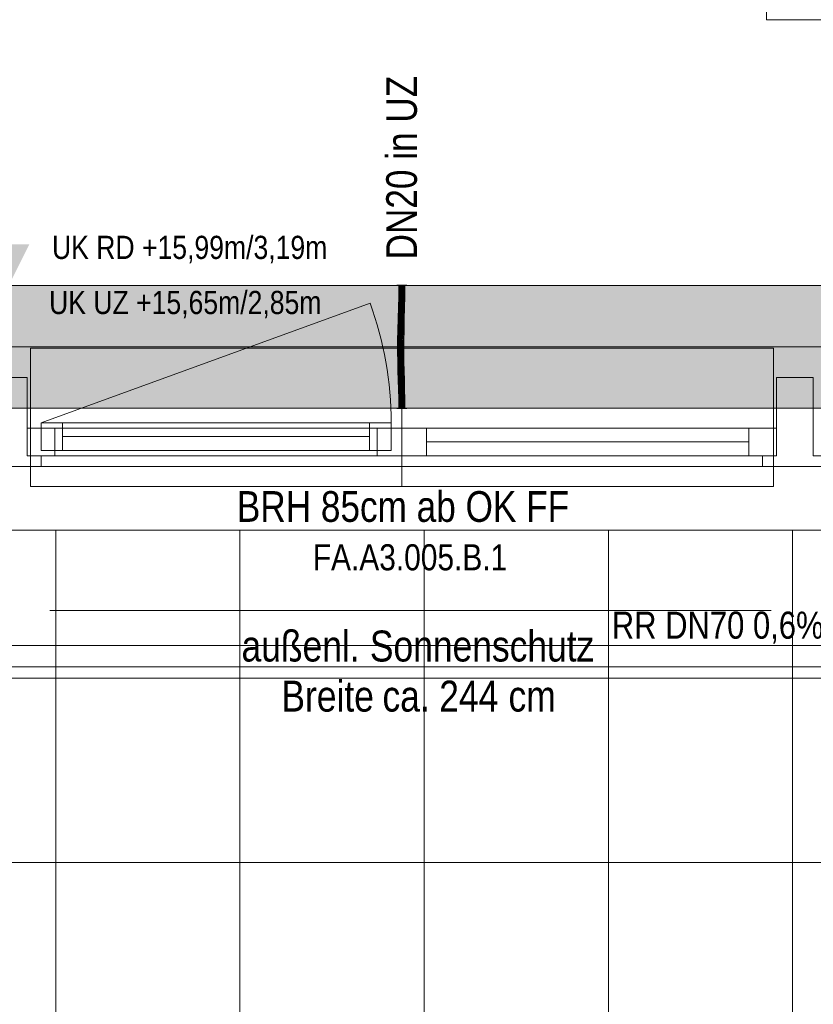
# Model space of a CAD drawing. Extents: x -620 to 3480, y 62 to 1112.
# Tile 49 of 76: x -106 to -54, y 564 to 628. Entities that reach past the tile are written whole.
import ezdxf
from ezdxf.lldxf.tags import DXFTag

# ---------------------------------------------------------------- set-up
doc = ezdxf.new("R2010")
doc.units = 0
doc.layers.get('0').update_dxf_attribs({"lineweight": 13})
for name, color, linetype, lineweight, true_color in [('00_Beschriftung UZ', 3, 'Continuous', 13, 0x00ff00), ('30 -33 Aussenwände- 7 Fassade_ Elemente', 7, 'Continuous', 9, 0x00aacc), ('30 -35 Decken- 1 Konstruktion-Träger- Stahlbeton', 7, 'grob-A06GA2HT8I', 13, 0x33aa00), ('40 -41 Abwasser_Wasser_Gas- 1 Abwasser + sanitäre Anlagen', 7, 'Continuous', 9, 0xff6633), ('60- 61 allgemeine Ausstattung- 1 Möbel', 7, 'Continuous', 9, 0x00cccc), ('70 -72 Beschriftung- 1 Beschriftung allgemein', 7, 'Continuous', 9, 0xff6633), ('E_Leerrohr 20', 7, 'Continuous', 13, 0xcc0099), ('E_Leerrohr 20-Shading', 7, 'Continuous', 13, 0xcc0099), ('iwb_Schraffur_Unterzug', 7, 'Continuous', 5, 0xffffcc)]:
    doc.layers.add(name, color=color, linetype=linetype, lineweight=lineweight, true_color=true_color)
for name, color, linetype, lineweight in [('60- 61 allgemeine Ausstattung- 4 Terrassen', 7, 'Continuous', 9), ('70 -71 Achsen- 1 Gebäudeachsen', 7, 'STRICHPUNKT2-A06GA2HU8I', 18), ('Detailelementbeschriftung', 7, 'Continuous', 9)]:
    doc.layers.add(name, color=color, linetype=linetype, lineweight=lineweight)
doc.styles.get("Standard").update_dxf_attribs({"font": 'ARIALN.TTF'})
tags = doc.linetypes.add('grob-A06GA2HT8I', pattern=[14, 3, -8, 3]).pattern_tags.tags
tags[8:9] = [DXFTag(74, 4), DXFTag(75, 0), DXFTag(340, '0'), DXFTag(46, 0.0), DXFTag(50, 0.0), DXFTag(44, 0.0), DXFTag(45, 0.0)]
tags[6:7] = [DXFTag(74, 4), DXFTag(75, 0), DXFTag(340, '0'), DXFTag(46, 0.0), DXFTag(50, 0.0), DXFTag(44, 0.0), DXFTag(45, 0.0)]
tags[4:5] = [DXFTag(74, 4), DXFTag(75, 0), DXFTag(340, '0'), DXFTag(46, 0.0), DXFTag(50, 0.0), DXFTag(44, 0.0), DXFTag(45, 0.0)]
tags = doc.linetypes.add('STRICHPUNKT2', pattern=[12.7, 6.35, -3.175, 0, -3.175]).pattern_tags.tags
tags[10:11] = [DXFTag(74, 4), DXFTag(75, 0), DXFTag(340, '0'), DXFTag(46, 0.0), DXFTag(50, 0.0), DXFTag(44, 0.0), DXFTag(45, 0.0)]
tags[8:9] = [DXFTag(74, 4), DXFTag(75, 0), DXFTag(340, '0'), DXFTag(46, 0.0), DXFTag(50, 0.0), DXFTag(44, 0.0), DXFTag(45, 0.0)]
tags[6:7] = [DXFTag(74, 4), DXFTag(75, 0), DXFTag(340, '0'), DXFTag(46, 0.0), DXFTag(50, 0.0), DXFTag(44, 0.0), DXFTag(45, 0.0)]
tags[4:5] = [DXFTag(74, 4), DXFTag(75, 0), DXFTag(340, '0'), DXFTag(46, 0.0), DXFTag(50, 0.0), DXFTag(44, 0.0), DXFTag(45, 0.0)]
tags = doc.linetypes.add('STRICHPUNKT2-A06GA2HU8I', pattern=[12.7, 6.35, -3.175, 0, -3.175]).pattern_tags.tags
tags[10:11] = [DXFTag(74, 4), DXFTag(75, 0), DXFTag(340, '0'), DXFTag(46, 0.0), DXFTag(50, 0.0), DXFTag(44, 0.0), DXFTag(45, 0.0)]
tags[8:9] = [DXFTag(74, 4), DXFTag(75, 0), DXFTag(340, '0'), DXFTag(46, 0.0), DXFTag(50, 0.0), DXFTag(44, 0.0), DXFTag(45, 0.0)]
tags[6:7] = [DXFTag(74, 4), DXFTag(75, 0), DXFTag(340, '0'), DXFTag(46, 0.0), DXFTag(50, 0.0), DXFTag(44, 0.0), DXFTag(45, 0.0)]
tags[4:5] = [DXFTag(74, 4), DXFTag(75, 0), DXFTag(340, '0'), DXFTag(46, 0.0), DXFTag(50, 0.0), DXFTag(44, 0.0), DXFTag(45, 0.0)]

# ---------------------------------------------------------------- blocks, each defined once
blk = doc.blocks.new('Shading-A06GA2GV8I', base_point=(-81.046, 607.576))
at = {"layer": 'E_Leerrohr 20-Shading', "color": 224, "true_color": 0x8d0069}
for points in [[(-81.327, 610.48), (-81.386, 610.48), (-81.333, 609.757), (-81.392, 609.758)], [(-81.03, 610.48), (-81.044, 610.48), (-81.039, 609.753), (-81.051, 609.753)], [(-80.996, 609.752), (-80.986, 610.48), (-81.039, 609.753), (-81.03, 610.48)], [(-80.992, 609.752), (-80.986, 610.48), (-80.996, 609.752)], [(-81.333, 609.757), (-81.392, 609.758), (-81.351, 609.034), (-81.407, 609.035)], [(-81.349, 609.034), (-81.333, 609.757), (-81.351, 609.034)], [(-81.039, 609.753), (-81.051, 609.753), (-81.059, 609.027), (-81.066, 609.027)], [(-81.059, 609.027), (-81.043, 609.026), (-81.039, 609.753), (-81.021, 609.753)], [(-81.043, 609.026), (-81.023, 609.026), (-81.021, 609.753), (-80.996, 609.752)], [(-81.007, 609.026), (-80.992, 609.752), (-81.023, 609.026), (-80.996, 609.752)], [(-81.351, 609.034), (-81.407, 609.035), (-81.373, 608.31), (-81.427, 608.311)], [(-81.373, 608.31), (-81.369, 608.309), (-81.351, 609.034), (-81.349, 609.034)], [(-81.369, 608.309), (-81.368, 608.309), (-81.349, 609.034)], [(-81.059, 609.027), (-81.066, 609.027), (-81.084, 608.302), (-81.086, 608.302)], [(-81.059, 609.027), (-81.084, 608.302), (-81.057, 609.027), (-81.08, 608.302)], [(-81.08, 608.302), (-81.07, 608.301), (-81.057, 609.027), (-81.043, 609.026)], [(-81.07, 608.301), (-81.056, 608.301), (-81.043, 609.026), (-81.023, 609.026)], [(-81.027, 608.3), (-81.007, 609.026), (-81.056, 608.301), (-81.023, 609.026)], [(-81.446, 607.585), (-81.381, 608.035), (-81.427, 608.311), (-81.373, 608.31)], [(-81.373, 608.31), (-81.381, 608.035), (-81.369, 608.309), (-81.376, 608.074)], [(-81.376, 608.074), (-81.374, 608.083), (-81.369, 608.309), (-81.368, 608.309)], [(-81.084, 608.302), (-81.093, 608.04), (-81.08, 608.302), (-81.092, 607.931)], [(-81.084, 608.302), (-81.086, 608.302), (-81.093, 608.04)], [(-81.092, 607.931), (-81.09, 607.735), (-81.08, 608.302), (-81.07, 608.301)], [(-81.09, 607.735), (-81.089, 607.577), (-81.07, 608.301), (-81.056, 608.301)], [(-81.046, 607.576), (-81.027, 608.3), (-81.089, 607.577), (-81.056, 608.301)], [(-81.397, 607.584), (-81.446, 607.585), (-81.42, 606.858), (-81.46, 606.858)], [(-81.397, 607.584), (-81.391, 607.714), (-81.446, 607.585), (-81.381, 608.035)], [(-81.401, 606.858), (-81.388, 607.584), (-81.42, 606.858), (-81.397, 607.584)], [(-81.388, 607.584), (-81.374, 608.083), (-81.397, 607.584)], [(-81.381, 608.035), (-81.391, 607.714), (-81.376, 608.074), (-81.377, 608.019)], [(-81.377, 608.019), (-81.374, 608.083), (-81.376, 608.074)], [(-81.115, 606.854), (-81.096, 607.578), (-81.118, 606.855), (-81.103, 607.578)], [(-81.103, 607.578), (-81.105, 607.578), (-81.118, 606.855)], [(-81.112, 606.854), (-81.089, 607.577), (-81.115, 606.854), (-81.096, 607.578)], [(-81.111, 606.854), (-81.089, 607.577), (-81.101, 607.182)], [(-81.111, 606.854), (-81.06, 606.854), (-81.089, 607.577), (-81.046, 607.576)], [(-81.093, 608.04), (-81.105, 607.578), (-81.092, 607.931), (-81.103, 607.578)], [(-81.103, 607.578), (-81.096, 607.578), (-81.092, 607.931), (-81.09, 607.735)], [(-81.096, 607.578), (-81.089, 607.577), (-81.09, 607.735)], [(-81.423, 606.497), (-81.42, 606.858), (-81.461, 606.498), (-81.46, 606.858)], [(-81.404, 606.131), (-81.401, 606.858), (-81.425, 606.131), (-81.42, 606.858)], [(-81.119, 606.492), (-81.115, 606.854), (-81.12, 606.492), (-81.118, 606.855)], [(-81.115, 606.492), (-81.112, 606.854), (-81.119, 606.492), (-81.115, 606.854)], [(-81.115, 606.491), (-81.061, 606.491), (-81.111, 606.854), (-81.06, 606.854)], [(-81.115, 606.491), (-81.111, 606.854), (-81.114, 606.565)], [(-81.111, 606.854), (-81.112, 606.854), (-81.114, 606.565)], [(-81.112, 606.854), (-81.111, 606.854), (-81.101, 607.182)], [(-81.425, 606.131), (-81.423, 606.497), (-81.463, 606.131), (-81.461, 606.498)], [(-81.119, 606.492), (-81.121, 606.329), (-81.115, 606.492), (-81.118, 606.191)], [(-81.121, 606.329), (-81.119, 606.492), (-81.12, 606.492)], [(-81.121, 606.132), (-81.119, 606.132), (-81.121, 606.329), (-81.118, 606.191)], [(-81.119, 606.132), (-81.117, 606.132), (-81.118, 606.191)], [(-81.117, 606.132), (-81.063, 606.132), (-81.115, 606.491), (-81.061, 606.491)], [(-81.425, 606.131), (-81.463, 606.131), (-81.412, 605.52), (-81.455, 605.519)], [(-81.412, 605.52), (-81.455, 605.519), (-81.387, 604.911), (-81.44, 604.909)], [(-81.396, 605.52), (-81.404, 606.131), (-81.412, 605.52), (-81.425, 606.131)], [(-81.381, 604.911), (-81.396, 605.52), (-81.387, 604.911), (-81.412, 605.52)], [(-81.119, 606.132), (-81.121, 606.132), (-81.113, 605.526), (-81.114, 605.526)], [(-81.104, 605.526), (-81.117, 606.132), (-81.113, 605.526), (-81.119, 606.132)], [(-81.055, 605.527), (-81.063, 606.132), (-81.104, 605.526), (-81.117, 606.132)], [(-81.104, 605.526), (-81.114, 605.526), (-81.079, 604.919), (-81.099, 604.918)], [(-81.04, 604.92), (-81.055, 605.527), (-81.079, 604.919), (-81.104, 605.526)], [(-81.44, 604.909), (-81.419, 604.741), (-81.387, 604.911), (-81.378, 604.742)], [(-81.419, 604.741), (-81.44, 604.909), (-81.435, 604.741)], [(-81.374, 604.672), (-81.381, 604.911), (-81.387, 604.911)], [(-81.07, 604.744), (-81.079, 604.919), (-81.094, 604.744), (-81.099, 604.918)], [(-81.035, 604.745), (-81.04, 604.92), (-81.07, 604.744), (-81.079, 604.919)], [(-81.422, 604.3), (-81.363, 604.302), (-81.435, 604.741), (-81.419, 604.741)], [(-81.363, 604.302), (-81.422, 604.3), (-81.346, 603.694), (-81.404, 603.692)], [(-81.419, 604.741), (-81.363, 604.302), (-81.378, 604.742), (-81.374, 604.672)], [(-81.048, 604.311), (-81.07, 604.744), (-81.081, 604.31), (-81.094, 604.744)], [(-81.048, 604.311), (-81.081, 604.31), (-81.018, 603.702), (-81.063, 603.701)], [(-81.048, 604.311), (-81.022, 604.312), (-81.07, 604.744), (-81.035, 604.745)], [(-81.004, 603.703), (-81.022, 604.312), (-81.018, 603.702), (-81.048, 604.311)], [(-81.346, 603.694), (-81.404, 603.692), (-81.334, 603.087), (-81.391, 603.086)], [(-81.332, 603.087), (-81.346, 603.694), (-81.334, 603.087), (-81.346, 603.694)], [(-81.018, 603.702), (-81.063, 603.701), (-80.995, 603.092), (-81.05, 603.091)], [(-80.991, 603.092), (-81.004, 603.703), (-80.995, 603.092), (-81.018, 603.702)], [(-81.334, 603.087), (-81.391, 603.086), (-81.331, 602.48), (-81.386, 602.48)], [(-81.327, 602.48), (-81.332, 603.087), (-81.331, 602.48), (-81.334, 603.087)], [(-80.986, 602.48), (-80.995, 603.092), (-81.044, 602.48), (-81.05, 603.091)], [(-80.986, 602.48), (-80.991, 603.092), (-80.995, 603.092)]]:
    blk.add_solid(points, dxfattribs=at)
at = {"layer": 'E_Leerrohr 20-Shading', "color": 222, "true_color": 0xc40093}
for points in [[(-81.22, 610.48), (-81.327, 610.48), (-81.22, 609.756), (-81.333, 609.757)], [(-81.192, 609.755), (-81.186, 610.48), (-81.22, 609.756), (-81.22, 610.48)], [(-81.186, 610.48), (-81.192, 609.755), (-81.188, 609.755)], [(-81.181, 609.755), (-81.186, 610.48), (-81.188, 609.755)], [(-81.051, 609.753), (-81.044, 610.48), (-81.181, 609.755), (-81.186, 610.48)], [(-81.288, 609.757), (-81.333, 609.757), (-81.285, 609.032), (-81.349, 609.034)], [(-81.225, 609.031), (-81.22, 609.756), (-81.285, 609.032), (-81.288, 609.757)], [(-81.207, 609.03), (-81.192, 609.755), (-81.225, 609.031), (-81.22, 609.756)], [(-81.192, 609.755), (-81.207, 609.03), (-81.203, 609.03)], [(-81.192, 609.03), (-81.188, 609.755), (-81.203, 609.03), (-81.192, 609.755)], [(-81.171, 609.03), (-81.181, 609.755), (-81.192, 609.03), (-81.188, 609.755)], [(-81.066, 609.027), (-81.051, 609.753), (-81.171, 609.03), (-81.181, 609.755)], [(-81.285, 609.032), (-81.349, 609.034), (-81.284, 608.307), (-81.368, 608.309)], [(-81.284, 608.307), (-81.24, 608.306), (-81.285, 609.032), (-81.229, 609.031)], [(-81.24, 608.306), (-81.232, 608.306), (-81.229, 609.031), (-81.225, 609.031)], [(-81.227, 608.306), (-81.207, 609.03), (-81.232, 608.306), (-81.225, 609.031)], [(-81.203, 609.03), (-81.207, 609.03), (-81.216, 608.305), (-81.227, 608.306)], [(-81.198, 608.305), (-81.192, 609.03), (-81.216, 608.305), (-81.203, 609.03)], [(-81.157, 608.304), (-81.171, 609.03), (-81.198, 608.305), (-81.192, 609.03)], [(-81.086, 608.302), (-81.066, 609.027), (-81.157, 608.304), (-81.171, 609.03)], [(-81.368, 608.309), (-81.374, 608.083), (-81.284, 608.307), (-81.284, 608.224)], [(-81.284, 608.224), (-81.374, 608.083), (-81.283, 607.726)], [(-81.284, 608.307), (-81.284, 608.224), (-81.24, 608.306), (-81.24, 608.292)], [(-81.24, 608.292), (-81.284, 608.224), (-81.251, 607.6), (-81.283, 607.726)], [(-81.246, 607.581), (-81.232, 608.306), (-81.251, 607.6), (-81.24, 608.292)], [(-81.232, 608.306), (-81.246, 607.581), (-81.234, 608.042)], [(-81.24, 608.292), (-81.232, 608.306), (-81.24, 608.306)], [(-81.234, 608.042), (-81.227, 608.306), (-81.232, 608.306)], [(-81.234, 608.042), (-81.22, 608.041), (-81.227, 608.306), (-81.216, 608.305)], [(-81.22, 608.041), (-81.2, 608.041), (-81.216, 608.305), (-81.198, 608.305)], [(-81.152, 608.041), (-81.157, 608.304), (-81.2, 608.041), (-81.198, 608.305)], [(-81.093, 608.04), (-81.086, 608.302), (-81.152, 608.041), (-81.157, 608.304)], [(-81.365, 607.584), (-81.388, 607.584), (-81.356, 606.857), (-81.401, 606.858)], [(-81.374, 608.083), (-81.388, 607.584), (-81.365, 607.584)], [(-81.365, 607.584), (-81.283, 607.582), (-81.374, 608.083), (-81.283, 607.726)], [(-81.356, 606.857), (-81.279, 606.856), (-81.365, 607.584), (-81.283, 607.582)], [(-81.283, 607.726), (-81.283, 607.582), (-81.251, 607.6), (-81.251, 607.581)], [(-81.283, 607.582), (-81.279, 606.856), (-81.251, 607.581), (-81.26, 606.856)], [(-81.26, 606.856), (-81.246, 607.581), (-81.251, 607.581)], [(-81.242, 607.581), (-81.246, 607.581), (-81.257, 606.856), (-81.26, 606.856)], [(-81.238, 606.856), (-81.228, 607.581), (-81.257, 606.856), (-81.242, 607.581)], [(-81.251, 607.581), (-81.246, 607.581), (-81.251, 607.6)], [(-81.234, 608.042), (-81.246, 607.581), (-81.231, 608.042), (-81.242, 607.581)], [(-81.242, 607.581), (-81.228, 607.581), (-81.231, 608.042), (-81.22, 608.041)], [(-81.207, 606.856), (-81.203, 607.58), (-81.238, 606.856), (-81.228, 607.581)], [(-81.228, 607.581), (-81.203, 607.58), (-81.22, 608.041), (-81.2, 608.041)], [(-81.134, 606.855), (-81.143, 607.579), (-81.207, 606.856), (-81.203, 607.58)], [(-81.203, 607.58), (-81.143, 607.579), (-81.2, 608.041), (-81.152, 608.041)], [(-81.143, 607.579), (-81.105, 607.578), (-81.152, 608.041), (-81.093, 608.04)], [(-81.134, 606.855), (-81.126, 606.855), (-81.143, 607.579), (-81.105, 607.578)], [(-81.356, 606.857), (-81.401, 606.858), (-81.353, 606.131), (-81.404, 606.131)], [(-81.356, 606.857), (-81.354, 606.496), (-81.279, 606.856), (-81.274, 606.495)], [(-81.279, 606.856), (-81.274, 606.495), (-81.26, 606.856), (-81.261, 606.495)], [(-81.243, 606.132), (-81.238, 606.856), (-81.261, 606.495), (-81.257, 606.856)], [(-81.257, 606.856), (-81.26, 606.856), (-81.261, 606.495)], [(-81.208, 606.328), (-81.207, 606.856), (-81.242, 606.328), (-81.238, 606.856)], [(-81.132, 606.329), (-81.134, 606.855), (-81.208, 606.328), (-81.207, 606.856)], [(-81.132, 606.329), (-81.118, 606.855), (-81.134, 606.855)], [(-81.132, 606.329), (-81.124, 606.329), (-81.118, 606.855), (-81.12, 606.492)], [(-81.354, 606.496), (-81.353, 606.131), (-81.274, 606.495), (-81.27, 606.131)], [(-81.27, 606.495), (-81.274, 606.495), (-81.266, 606.131), (-81.27, 606.131)], [(-81.261, 606.495), (-81.27, 606.495), (-81.263, 606.131), (-81.266, 606.131)], [(-81.243, 606.132), (-81.261, 606.495), (-81.263, 606.131)], [(-81.243, 606.132), (-81.208, 606.132), (-81.242, 606.328), (-81.208, 606.328)], [(-81.208, 606.328), (-81.132, 606.236), (-81.132, 606.329)], [(-81.208, 606.328), (-81.208, 606.132), (-81.132, 606.236), (-81.134, 606.132)], [(-81.134, 606.132), (-81.131, 606.132), (-81.132, 606.236)], [(-81.132, 606.329), (-81.131, 606.132), (-81.124, 606.329), (-81.129, 606.132)], [(-81.129, 606.132), (-81.121, 606.132), (-81.124, 606.329), (-81.121, 606.329)], [(-81.124, 606.329), (-81.121, 606.329), (-81.12, 606.492)], [(-81.353, 606.131), (-81.404, 606.131), (-81.359, 605.521), (-81.396, 605.52)], [(-81.359, 605.521), (-81.396, 605.52), (-81.369, 604.911), (-81.381, 604.911)], [(-81.369, 604.911), (-81.24, 604.914), (-81.359, 605.521), (-81.257, 605.523)], [(-81.359, 605.521), (-81.257, 605.523), (-81.353, 606.131), (-81.27, 606.131)], [(-81.27, 606.131), (-81.257, 605.523), (-81.266, 606.131), (-81.255, 605.523)], [(-81.255, 605.523), (-81.263, 606.131), (-81.266, 606.131)], [(-81.243, 606.132), (-81.263, 606.131), (-81.242, 605.523), (-81.255, 605.523)], [(-81.24, 604.914), (-81.255, 605.523), (-81.257, 605.523)], [(-81.242, 605.523), (-81.255, 605.523), (-81.237, 604.915), (-81.24, 604.914)], [(-81.206, 605.524), (-81.208, 606.132), (-81.242, 605.523), (-81.243, 606.132)], [(-81.202, 604.916), (-81.206, 605.524), (-81.237, 604.915), (-81.242, 605.523)], [(-81.208, 606.132), (-81.206, 605.524), (-81.134, 606.132), (-81.135, 606.106)], [(-81.135, 606.106), (-81.206, 605.524), (-81.149, 605.525)], [(-81.202, 604.916), (-81.165, 604.917), (-81.206, 605.524), (-81.146, 605.525)], [(-81.165, 604.917), (-81.147, 604.917), (-81.146, 605.525), (-81.137, 605.525)], [(-81.131, 606.132), (-81.135, 606.106), (-81.146, 605.525), (-81.149, 605.525)], [(-81.099, 604.918), (-81.114, 605.526), (-81.147, 604.917), (-81.137, 605.525)], [(-81.131, 606.132), (-81.146, 605.525), (-81.133, 605.996)], [(-81.146, 605.525), (-81.137, 605.525), (-81.133, 605.996)], [(-81.137, 605.525), (-81.129, 606.132), (-81.133, 605.996)], [(-81.129, 606.132), (-81.137, 605.525), (-81.121, 606.132), (-81.126, 605.525)], [(-81.135, 606.106), (-81.131, 606.132), (-81.134, 606.132)], [(-81.129, 606.132), (-81.131, 606.132), (-81.133, 605.996)], [(-81.126, 605.525), (-81.114, 605.526), (-81.121, 606.132)], [(-81.369, 604.911), (-81.381, 604.911), (-81.374, 604.672)], [(-81.235, 604.743), (-81.24, 604.914), (-81.373, 604.742), (-81.369, 604.911)], [(-81.237, 604.915), (-81.24, 604.914), (-81.235, 604.743)], [(-81.196, 604.307), (-81.202, 604.916), (-81.235, 604.743), (-81.237, 604.915)], [(-81.196, 604.307), (-81.184, 604.307), (-81.202, 604.916), (-81.165, 604.917)], [(-81.184, 604.307), (-81.16, 604.308), (-81.165, 604.917), (-81.147, 604.917)], [(-81.16, 604.308), (-81.099, 604.918), (-81.147, 604.917)], [(-81.16, 604.308), (-81.101, 604.31), (-81.099, 604.918), (-81.094, 604.744)], [(-81.374, 604.672), (-81.222, 604.306), (-81.373, 604.742), (-81.235, 604.743)], [(-81.222, 604.306), (-81.374, 604.672), (-81.363, 604.302)], [(-81.222, 604.306), (-81.363, 604.302), (-81.204, 603.697), (-81.346, 603.694)], [(-81.196, 604.307), (-81.235, 604.743), (-81.222, 604.306)], [(-81.196, 604.307), (-81.222, 604.306), (-81.191, 603.698), (-81.204, 603.697)], [(-81.184, 604.307), (-81.196, 604.307), (-81.194, 603.996)], [(-81.191, 603.698), (-81.184, 604.307), (-81.194, 603.996)], [(-81.191, 603.698), (-81.173, 603.698), (-81.184, 604.307), (-81.16, 604.308)], [(-81.173, 603.698), (-81.111, 603.7), (-81.16, 604.308), (-81.101, 604.31)], [(-81.111, 603.7), (-81.063, 603.701), (-81.101, 604.31), (-81.081, 604.31)], [(-81.101, 604.31), (-81.081, 604.31), (-81.094, 604.744)], [(-81.336, 603.694), (-81.346, 603.694), (-81.332, 603.087)], [(-81.191, 603.089), (-81.204, 603.697), (-81.332, 603.087), (-81.336, 603.694)], [(-81.191, 603.698), (-81.204, 603.697), (-81.187, 603.089), (-81.191, 603.089)], [(-81.182, 603.089), (-81.173, 603.698), (-81.187, 603.089), (-81.191, 603.698)], [(-81.182, 603.089), (-81.12, 603.09), (-81.173, 603.698), (-81.111, 603.7)], [(-81.12, 603.09), (-81.05, 603.091), (-81.111, 603.7), (-81.063, 603.701)], [(-81.191, 603.089), (-81.332, 603.087), (-81.186, 602.48), (-81.327, 602.48)], [(-81.186, 602.48), (-81.187, 603.089), (-81.191, 603.089)], [(-81.186, 602.48), (-81.182, 603.089), (-81.187, 603.089)], [(-81.044, 602.48), (-81.05, 603.091), (-81.186, 602.48), (-81.182, 603.089)]]:
    blk.add_solid(points, dxfattribs=at)
blk = doc.blocks.new('Shading-A06GA2GX8I', base_point=(-81.186, 603.268))
at = {"layer": 'E_Leerrohr 20-Shading', "color": 224, "true_color": 0xae0082}
for points in [[(-81.186, 603.268), (-81.386, 603.268), (-81.186, 602.48), (-81.386, 602.48)], [(-80.986, 603.268), (-81.186, 603.268), (-80.986, 602.48), (-81.186, 602.48)], [(-81.251, 602.48), (-81.516, 602.48), (-81.251, 602.468), (-81.516, 602.468)], [(-81.186, 602.468), (-81.186, 602.48), (-81.251, 602.468), (-81.251, 602.48)], [(-80.856, 602.48), (-81.186, 602.48), (-80.856, 602.468), (-81.186, 602.468)]]:
    blk.add_solid(points, dxfattribs=at)
blk = doc.blocks.new('Shading-A06GA2GZ8I', base_point=(-81.386, 609.692))
at = {"layer": 'E_Leerrohr 20-Shading', "color": 224, "true_color": 0xae0082}
for points in [[(-81.516, 610.492), (-81.516, 610.48), (-81.251, 610.492), (-81.251, 610.48)], [(-81.386, 609.692), (-81.186, 609.692), (-81.386, 610.48), (-81.186, 610.48)], [(-81.251, 610.48), (-81.186, 610.48), (-81.251, 610.492), (-81.186, 610.492)], [(-81.186, 610.48), (-80.856, 610.48), (-81.186, 610.492), (-80.856, 610.492)], [(-81.186, 609.692), (-80.986, 609.692), (-81.186, 610.48), (-80.986, 610.48)]]:
    blk.add_solid(points, dxfattribs=at)
blk = doc.blocks.new('Referenz-A06GA2HW8I')
at = {"layer": '00_Beschriftung UZ', "color": 0, "lineweight": -2}
for points in [[(-105.453, 613.151), (-106.785, 610.48), (-108.123, 613.149)], [(-108.117, 607.81), (-106.785, 610.48), (-105.446, 607.811)]]:
    blk.add_solid(points, dxfattribs=at)
at = {"layer": '30 -33 Aussenwände- 7 Fassade_ Elemente', "color": 0, "linetype": 'Continuous', "lineweight": -2, "ltscale": 0.13}
for p, q in [((-159.185, 610.48), (-3.185, 610.48)), ((-107.985, 604.48), (-105.585, 604.48)), ((-105.585, 604.48), (-105.585, 599.38)), ((-56.785, 604.48), (-54.385, 604.48)), ((-56.785, 599.38), (-56.785, 604.48)), ((-54.385, 604.48), (-54.385, 599.38)), ((-105.585, 601.18), (-81.185, 601.18)), ((-105.585, 601.18), (-103.785, 601.18)), ((-105.585, 599.38), (-105.585, 601.18)), ((-105.585, 599.38), (-105.585, 601.18)), ((-104.685, 599.73), (-104.685, 601.53)), ((-104.685, 601.53), (-103.285, 601.53)), ((-104.685, 601.53), (-81.885, 601.53)), ((-104.685, 599.73), (-104.685, 601.53)), ((-103.785, 601.18), (-103.785, 599.38)), ((-103.285, 601.53), (-103.285, 599.73)), ((-83.285, 599.73), (-83.285, 601.53)), ((-83.285, 601.53), (-81.885, 601.53)), ((-82.785, 599.38), (-82.785, 601.18)), ((-82.785, 601.18), (-81.185, 601.18)), ((-81.885, 601.53), (-81.885, 599.73)), ((-81.885, 601.53), (-81.885, 599.73)), ((-81.185, 601.18), (-81.185, 599.38)), ((-81.185, 601.18), (-81.185, 599.38)), ((-81.185, 601.18), (-79.585, 601.18)), ((-81.185, 601.18), (-56.785, 601.18)), ((-79.585, 601.18), (-79.585, 599.38)), ((-58.585, 599.38), (-58.585, 601.18)), ((-58.585, 601.18), (-56.785, 601.18)), ((-56.785, 601.18), (-56.785, 599.38)), ((-56.785, 601.18), (-56.785, 599.38)), ((-83.285, 600.63), (-103.285, 600.63)), ((-79.585, 600.28), (-58.585, 600.28)), ((-103.785, 599.38), (-105.585, 599.38)), ((-81.185, 599.38), (-105.585, 599.38)), ((-105.585, 599.38), (-104.685, 599.38)), ((-81.885, 599.73), (-104.685, 599.73)), ((-103.285, 599.73), (-104.685, 599.73)), ((-104.685, 599.38), (-104.685, 598.68)), ((-81.885, 599.73), (-83.285, 599.73)), ((-81.185, 599.38), (-82.785, 599.38)), ((-56.785, 599.38), (-81.185, 599.38)), ((-79.585, 599.38), (-81.185, 599.38)), ((-56.785, 599.38), (-58.585, 599.38)), ((-57.685, 598.68), (-57.685, 599.38)), ((-57.685, 599.38), (-56.785, 599.38)), ((-54.385, 599.38), (-53.485, 599.38)), ((9.115, 598.68), (-485.885, 598.68)), ((-104.685, 598.68), (-108.885, 598.68)), ((-53.485, 598.68), (-57.685, 598.68)), ((-0.085, 594.54), (-162.285, 594.54))]:
    blk.add_line(p, q, dxfattribs=at)
at = {"layer": '30 -33 Aussenwände- 7 Fassade_ Elemente', "color": 0, "linetype": 'grob-A06GA2HT8I', "lineweight": -2, "ltscale": 0.13}
blk.add_line((-104.685, 601.53), (-83.26, 609.328), dxfattribs=at)
at = {"layer": '30 -33 Aussenwände- 7 Fassade_ Elemente', "color": 0, "lineweight": -2}
for p, q in [((-105.385, 606.38), (-105.385, 601.18)), ((-81.185, 606.38), (-105.385, 606.38)), ((-56.985, 606.38), (-81.185, 606.38)), ((-81.185, 606.38), (-81.185, 601.18)), ((-56.985, 601.18), (-56.985, 606.38)), ((-103.785, 601.18), (-105.385, 601.18)), ((-105.385, 601.18), (-105.385, 599.38)), ((-104.685, 601.53), (-103.285, 601.53)), ((-104.685, 599.73), (-104.685, 601.53)), ((-103.785, 599.38), (-103.785, 601.18)), ((-103.285, 599.73), (-103.285, 601.53)), ((-103.285, 601.53), (-83.285, 601.53)), ((-83.285, 599.73), (-83.285, 601.53)), ((-83.285, 601.53), (-81.885, 601.53)), ((-82.785, 599.38), (-82.785, 601.18)), ((-82.785, 601.18), (-81.185, 601.18)), ((-81.885, 601.53), (-81.885, 599.73)), ((-81.185, 601.18), (-81.185, 599.38)), ((-79.585, 601.18), (-81.185, 601.18)), ((-79.585, 601.18), (-58.585, 601.18)), ((-79.585, 599.38), (-79.585, 601.18)), ((-58.585, 601.18), (-56.985, 601.18)), ((-58.585, 599.38), (-58.585, 601.18)), ((-56.985, 601.18), (-56.985, 599.38)), ((-83.285, 600.63), (-103.285, 600.63)), ((-79.585, 600.28), (-58.585, 600.28)), ((-105.385, 599.38), (-103.785, 599.38)), ((-105.385, 597.38), (-105.385, 599.38)), ((-103.285, 599.73), (-104.685, 599.73)), ((-82.785, 599.38), (-103.785, 599.38)), ((-83.285, 599.73), (-103.285, 599.73)), ((-81.885, 599.73), (-83.285, 599.73)), ((-81.185, 599.38), (-82.785, 599.38)), ((-81.185, 599.38), (-81.185, 597.38)), ((-81.185, 599.38), (-79.585, 599.38)), ((-58.585, 599.38), (-79.585, 599.38)), ((-56.985, 599.38), (-58.585, 599.38)), ((-56.985, 599.38), (-56.985, 597.38)), ((-81.185, 597.38), (-105.385, 597.38)), ((-56.985, 597.38), (-81.185, 597.38))]:
    blk.add_line(p, q, dxfattribs=at)
at = {"layer": '30 -33 Aussenwände- 7 Fassade_ Elemente', "color": 0, "linetype": 'grob-A06GA2HT8I', "lineweight": -2, "ltscale": 0.13}
blk.add_ellipse((-104.685, 601.53), major_axis=(22.8, 0), ratio=1, start_param=0, end_param=0.349066, dxfattribs=at)
at = {"layer": '30 -35 Decken- 1 Konstruktion-Träger- Stahlbeton', "color": 0, "lineweight": -2}
for p, q in [((-489.685, 610.48), (-2.685, 610.48)), ((-489.685, 602.48), (-2.685, 602.48))]:
    blk.add_line(p, q, dxfattribs=at)
at = {"layer": '40 -41 Abwasser_Wasser_Gas- 1 Abwasser + sanitäre Anlagen', "color": 0, "linetype": 'grob-A06GA2HT8I', "lineweight": -2, "ltscale": 0.13}
for p, q in [((-162.985, 587.02), (8.921, 587.02)), ((8.921, 585.62), (-164.385, 585.62))]:
    blk.add_line(p, q, dxfattribs=at)
at = {"layer": '60- 61 allgemeine Ausstattung- 1 Möbel', "color": 0, "linetype": 'Continuous', "lineweight": -2, "ltscale": 0.13}
for p, q in [((-57.427, 627.781), (-57.427, 641.381)), ((-30.227, 627.781), (-57.427, 627.781))]:
    blk.add_line(p, q, dxfattribs=at)
at = {"layer": '60- 61 allgemeine Ausstattung- 4 Terrassen', "color": 0, "lineweight": -2}
for p, q in [((-103.735, 440.88), (-103.735, 594.54)), ((-91.735, 440.88), (-91.735, 594.54)), ((-79.735, 440.88), (-79.735, 594.54)), ((-67.735, 440.88), (-67.735, 594.54)), ((-55.735, 211.08), (-55.735, 594.54)), ((-432.685, 584.88), (6.715, 584.88)), ((-432.685, 572.88), (6.715, 572.88))]:
    blk.add_line(p, q, dxfattribs=at)
at = {"layer": '70 -71 Achsen- 1 Gebäudeachsen', "color": 0, "linetype": 'STRICHPUNKT2-A06GA2HU8I', "lineweight": -2, "ltscale": 0.13}
blk.add_line((-561.186, 606.48), (86.255, 606.48), dxfattribs=at)
at = {"layer": '70 -72 Beschriftung- 1 Beschriftung allgemein', "color": 0, "linetype": 'Continuous', "lineweight": -2, "ltscale": 0.13}
blk.add_line((-104.122, 589.288), (-57.122, 589.288), dxfattribs=at)
at = {"layer": '00_Beschriftung UZ', "color": 0, "linetype": 'Continuous', "lineweight": -2, "ltscale": 0.13, "char_height": 1.51033, "attachment_point": 1}
for s, insert in [('{\\fArial Narrow;UK RD +15,99m/3,19m}', (-103.976, 613.709)), ('{\\fArial Narrow;UK UZ +15,65m/2,85m}', (-104.165, 610.119))]:
    blk.add_mtext(s, dxfattribs=dict(at, insert=insert))
at = {"layer": '30 -33 Aussenwände- 7 Fassade_ Elemente', "color": 0, "linetype": 'ByBlock', "lineweight": -2, "ltscale": 0.13, "insert": (-91.933, 597.073), "char_height": 2, "attachment_point": 1}
blk.add_mtext('{\\fArial Narrow;BRH 85cm ab OK FF}', dxfattribs=at)
at = {"layer": '70 -72 Beschriftung- 1 Beschriftung allgemein', "color": 0, "linetype": 'Continuous', "lineweight": -2, "ltscale": 0.13, "attachment_point": 1}
for s, insert, char_height in [('{\\fArial Narrow;FA.A3.005.B.1}', (-86.988, 593.614), 1.7), ('{\\fArial Narrow;RR DN70 0,6% Gefälle (inkl. Rohrbegleitheizung)}', (-67.51, 589.223), 1.76205), ('{\\fArial Narrow;außenl.}', (-91.63, 587.989), 2.01377), ('{\\fArial Narrow;Sonnenschutz}', (-83.27, 587.989), 2.01377), ('{\\fArial Narrow;Breite}', (-89.033, 584.726), 2.01377), ('{\\fArial Narrow;244}', (-78.752, 584.726), 2.01377), ('{\\fArial Narrow;ca.}', (-82.447, 584.726), 2.01377), ('{\\fArial Narrow;cm}', (-74.238, 584.726), 2.01377)]:
    blk.add_mtext(s, dxfattribs=dict(at, insert=insert, char_height=char_height))
blk = doc.blocks.new('Referenz-A06GA2HY8I')
at = {"layer": 'iwb_Schraffur_Unterzug', "linetype": 'Continuous', "ltscale": 0.13}
for points in [[(-561.186, 610.48), (-2.685, 610.48), (-2.685, 602.48)], [(-561.186, 610.48), (-2.685, 602.48), (-561.186, 604.746)], [(-561.186, 604.746), (-2.685, 602.48), (-561.186, 602.48)]]:
    blk.add_solid(points, dxfattribs=at)
blk = doc.blocks.new('Enddeckel-A06GA2NO8I')
at = {"color": 0, "linetype": 'ByBlock', "lineweight": -2, "ltscale": 0.13}
for p, q in [((-81.516, 610.492), (-81.516, 610.48)), ((-81.516, 610.492), (-81.323, 610.492)), ((-81.516, 610.48), (-81.323, 610.48)), ((-81.386, 610.48), (-81.386, 609.692)), ((-81.386, 610.48), (-81.269, 610.48)), ((-81.323, 610.492), (-81.049, 610.492)), ((-81.323, 610.48), (-81.049, 610.48)), ((-81.269, 610.48), (-81.103, 610.48)), ((-81.103, 610.48), (-80.986, 610.48)), ((-81.049, 610.492), (-80.856, 610.492)), ((-81.049, 610.48), (-80.856, 610.48)), ((-80.986, 609.692), (-80.986, 610.48)), ((-80.856, 610.48), (-80.856, 610.492)), ((-81.386, 609.692), (-81.269, 609.692)), ((-81.269, 609.692), (-81.103, 609.692)), ((-81.103, 609.692), (-80.986, 609.692))]:
    blk.add_line(p, q, dxfattribs=at)
at = {"color": 0, "linetype": 'STRICHPUNKT2', "lineweight": 5, "ltscale": 0.13}
blk.add_line((-81.186, 610.48), (-81.186, 609.692), dxfattribs=at)
blk = doc.blocks.new('Flexrohr-A06GA2NU8I')
at = {"color": 0, "linetype": 'ByBlock', "lineweight": -2, "ltscale": 0.13}
for p, q in [((-81.386, 610.48), (-81.392, 609.758)), ((-81.386, 610.48), (-80.986, 610.48)), ((-81.377, 610.082), (-81.001, 610.079)), ((-80.986, 610.48), (-80.992, 609.752)), ((-81.392, 609.758), (-81.407, 609.035)), ((-81.382, 609.683), (-81.006, 609.677)), ((-80.992, 609.752), (-81.007, 609.026)), ((-81.407, 609.035), (-81.427, 608.311)), ((-81.399, 608.885), (-81.024, 608.876)), ((-81.39, 609.284), (-81.014, 609.276)), ((-81.007, 609.026), (-81.027, 608.3)), ((-81.427, 608.311), (-81.446, 607.585)), ((-81.421, 608.085), (-81.045, 608.076)), ((-81.41, 608.485), (-81.034, 608.476)), ((-81.027, 608.3), (-81.046, 607.576)), ((-81.446, 607.585), (-81.46, 606.858)), ((-81.431, 607.685), (-81.056, 607.677)), ((-81.046, 607.576), (-81.06, 606.854)), ((-81.46, 606.858), (-81.463, 606.131)), ((-81.447, 606.883), (-81.071, 606.879)), ((-81.44, 607.284), (-81.064, 607.278)), ((-81.06, 606.854), (-81.063, 606.132)), ((-81.449, 606.482), (-81.073, 606.48)), ((-81.463, 606.131), (-81.455, 605.519)), ((-81.455, 605.519), (-81.44, 604.909)), ((-81.45, 606.08), (-81.074, 606.082)), ((-81.445, 605.678), (-81.069, 605.684)), ((-81.063, 606.132), (-81.055, 605.527)), ((-81.055, 605.527), (-81.04, 604.92)), ((-81.44, 604.909), (-81.422, 604.3)), ((-81.437, 605.277), (-81.061, 605.285)), ((-81.427, 604.876), (-81.051, 604.886)), ((-81.04, 604.92), (-81.022, 604.312)), ((-81.422, 604.3), (-81.404, 603.692)), ((-81.415, 604.476), (-81.039, 604.487)), ((-81.022, 604.312), (-81.004, 603.702)), ((-81.404, 603.692), (-81.391, 603.086)), ((-81.403, 604.076), (-81.028, 604.087)), ((-81.392, 603.677), (-81.016, 603.687)), ((-81.004, 603.702), (-80.991, 603.092)), ((-81.391, 603.086), (-81.386, 602.48)), ((-81.383, 603.278), (-81.007, 603.285)), ((-80.991, 603.092), (-80.986, 602.48)), ((-81.386, 602.48), (-80.986, 602.48)), ((-81.377, 602.88), (-81.001, 602.884)), ((-81.374, 602.482), (-80.998, 602.482))]:
    blk.add_line(p, q, dxfattribs=at)
blk = doc.blocks.new('Einzeiliger Text-A06GA2P28I')
at = {"color": 0, "lineweight": -2, "insert": (-82.205, 612.169), "char_height": 2, "attachment_point": 1, "rotation": 90}
blk.add_mtext('{\\fArial Narrow;DN20 in UZ}', dxfattribs=at)
blk = doc.blocks.new('Enddeckel-A06GA2P88I')
at = {"color": 0, "linetype": 'ByBlock', "lineweight": -2, "ltscale": 0.13}
for p, q in [((-81.386, 603.268), (-81.386, 602.48)), ((-81.269, 603.268), (-81.386, 603.268)), ((-81.103, 603.268), (-81.269, 603.268)), ((-80.986, 603.268), (-81.103, 603.268)), ((-80.986, 602.48), (-80.986, 603.268)), ((-81.516, 602.48), (-81.516, 602.468)), ((-81.323, 602.48), (-81.516, 602.48)), ((-81.323, 602.468), (-81.516, 602.468)), ((-81.269, 602.48), (-81.386, 602.48)), ((-81.049, 602.48), (-81.323, 602.48)), ((-81.049, 602.468), (-81.323, 602.468)), ((-81.103, 602.48), (-81.269, 602.48)), ((-80.986, 602.48), (-81.103, 602.48)), ((-80.856, 602.48), (-81.049, 602.48)), ((-80.856, 602.468), (-81.049, 602.468)), ((-80.856, 602.468), (-80.856, 602.48))]:
    blk.add_line(p, q, dxfattribs=at)
at = {"color": 0, "linetype": 'STRICHPUNKT2', "lineweight": 5, "ltscale": 0.13}
blk.add_line((-81.186, 602.48), (-81.186, 603.268), dxfattribs=at)

msp = doc.modelspace()

# ---------------------------------------------------------------- block references
at = {"color": 8, "lineweight": 13, "ltscale": 0.13, "true_color": 0x808080}
msp.add_blockref('Referenz-A06GA2HW8I', (0, 0), dxfattribs=at)
at = {"color": 8, "lineweight": 25, "ltscale": 0.25, "true_color": 0x808080}
msp.add_blockref('Referenz-A06GA2HY8I', (0, 0), dxfattribs=at)
at = {"layer": 'Detailelementbeschriftung', "ltscale": 0.13}
msp.add_blockref('Einzeiliger Text-A06GA2P28I', (0, 0), dxfattribs=at)
at = {"layer": 'E_Leerrohr 20'}
for name, p in [('Shading-A06GA2GZ8I', (-81.386, 609.692)), ('Shading-A06GA2GV8I', (-81.046, 607.576)), ('Shading-A06GA2GX8I', (-81.186, 603.268))]:
    msp.add_blockref(name, p, dxfattribs=at)
at = {"layer": 'E_Leerrohr 20', "ltscale": 0.13}
for name in ['Enddeckel-A06GA2NO8I', 'Flexrohr-A06GA2NU8I', 'Enddeckel-A06GA2P88I']:
    msp.add_blockref(name, (0, 0), dxfattribs=at)

doc.saveas('drawing.dxf')
